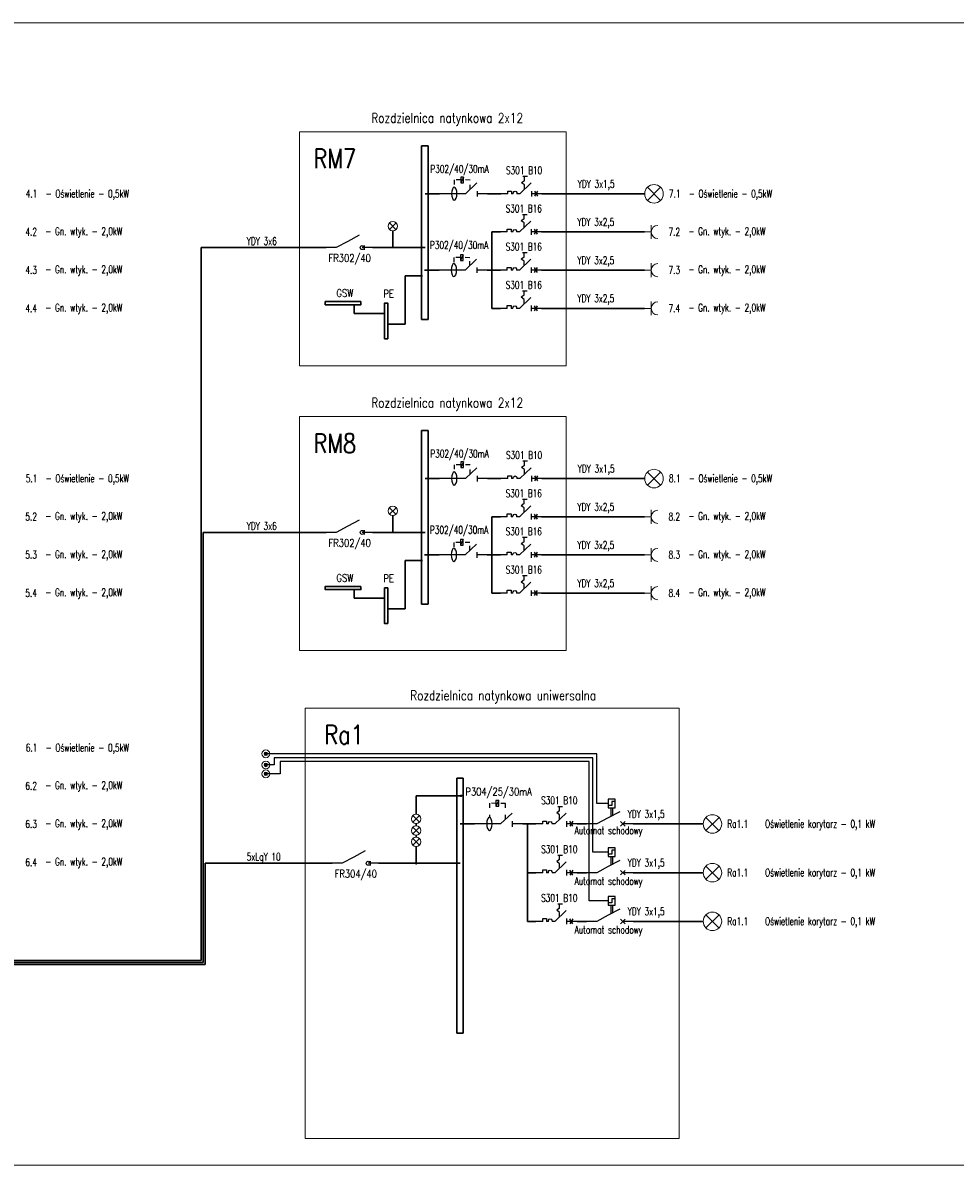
# Model space of a CAD drawing. Header units: millimetres. Extents: x 1575 to 12653, y -3998 to 8126.
# Tile 10 of 11: x 7590 to 10013, y 3456 to 6426. Entities that reach past the tile are written whole.
import ezdxf
from ezdxf.enums import TextEntityAlignment as Align
from ezdxf.lldxf.tags import DXFTag

# ---------------------------------------------------------------- set-up
doc = ezdxf.new("R2010")
doc.units = ezdxf.units.MM
doc.linetypes.add('ACAD_ISO02W100', pattern=[15, 12, -3])
doc.linetypes.add('ACAD_ISO03W100', pattern=[30, 12, -18])
for name, color, linetype, lineweight in [('EE_OPR_SYM', 3, 'Continuous', 15), ('EE_OSP_SYM', 3, 'Continuous', 15), ('Opisy', 30, 'Continuous', 25), ('Prad', 1, 'Continuous', 30), ('PRAD GN', 4, 'ACAD_ISO02W100', 15), ('Prady', 1, 'Continuous', 35), ('przerywana', 254, 'DASHED', 15), ('Ramka', 254, 'Continuous', 15)]:
    doc.layers.add(name, color=color, linetype=linetype, lineweight=lineweight)
doc.layers.add('EE_SYGOCHR_SYM', color=1, linetype='Continuous')
doc.styles.get("Standard").update_dxf_attribs({"font": 'romans.shx'})
tags = doc.linetypes.add('DASHED', pattern=[19.05, 12.7, -6.35]).pattern_tags.tags
tags[6:7] = [DXFTag(74, 4), DXFTag(75, 0), DXFTag(340, '0'), DXFTag(46, 1.0), DXFTag(50, 0.0), DXFTag(44, 0.0), DXFTag(45, 0.0)]
tags[4:5] = [DXFTag(74, 4), DXFTag(75, 0), DXFTag(340, '0'), DXFTag(46, 1.0), DXFTag(50, 0.0), DXFTag(44, 0.0), DXFTag(45, 0.0)]

# ---------------------------------------------------------------- blocks, each defined once
blk = doc.blocks.new('Przyc_dzwon')
at = {"layer": 'EE_OSP_SYM'}
blk.add_hatch(color=256, dxfattribs=at).paths.add_polyline_path([(4.7, 0, 1), (-4.7, 0, 1)])
for radius in [10.1, 4.67]:
    blk.add_circle((0, 0), radius, dxfattribs=at)
blk = doc.blocks.new('Puszka')
at = {"layer": 'PRAD GN'}
blk.add_circle((0, 0), 2, dxfattribs=at)
blk = doc.blocks.new('Gn pojedyncze')
at = {"layer": 'EE_OSP_SYM'}
for p, q in [((0, 0), (12, 0)), ((12, 0), (12, 12)), ((12, 0), (12, -12))]:
    blk.add_line(p, q, dxfattribs=at)
blk.add_arc((23.3, 0), 11.4, 90, 270, dxfattribs=at)

msp = doc.modelspace()

# ---------------------------------------------------------------- linework, layer by layer
at = {"layer": 'EE_OPR_SYM'}
for p, q in [((9213.6, 5964.9), (9247.8, 5998.9)), ((9247.7, 5964.8), (9213.7, 5999)), ((8543.1, 5889.3), (8560.2, 5906.3)), ((8560.1, 5889.3), (8543.1, 5906.3)), ((9213.6, 5224.5), (9247.8, 5258.5)), ((9247.7, 5224.4), (9213.7, 5258.6)), ((8560.1, 5148.9), (8543.1, 5165.9)), ((8543.1, 5148.9), (8560.2, 5165.9)), ((8620.8, 4348.2), (8603.8, 4365.3)), ((8603.8, 4348.2), (8620.8, 4365.2)), ((9399.6, 4326.4), (9365.6, 4360.6)), ((9365.6, 4326.5), (9399.7, 4360.5)), ((8603.8, 4317.7), (8620.8, 4334.8)), ((8620.8, 4317.7), (8603.8, 4334.8)), ((8603.8, 4288.7), (8620.8, 4305.7)), ((8620.8, 4288.7), (8603.8, 4305.7)), ((9399.6, 4199.8), (9365.6, 4234)), ((9365.6, 4199.9), (9399.7, 4233.9)), ((9399.6, 4073.2), (9365.6, 4107.3)), ((9365.6, 4073.2), (9399.7, 4107.3))]:
    msp.add_line(p, q, dxfattribs=at)
for centre, radius in [((9230.7, 5981.9), 24.1), ((8551.6, 5897.8), 12.1), ((9230.7, 5241.5), 24.1), ((8551.6, 5157.4), 12.1), ((8612.3, 4356.7), 12.1), ((9382.6, 4343.5), 24.1), ((8612.3, 4326.3), 12.1), ((8612.3, 4297.2), 12.1), ((9382.6, 4216.9), 24.1), ((9382.6, 4090.3), 24.1)]:
    msp.add_circle(centre, radius, dxfattribs=at)
at = {"layer": 'EE_SYGOCHR_SYM', "linetype": 'ACAD_ISO03W100'}
for p, q in [((8728.7, 6017.9), (8711.6, 6018)), ((8711.6, 6018), (8711.6, 5999.2)), ((8753, 6017.8), (8735.9, 6017.9)), ((8753, 5993.6), (8753, 6017.8)), ((8901.8, 6026.9), (8886.4, 6026.9)), ((8894.1, 6016.1), (8886.4, 6010.7)), ((8894.1, 6005.3), (8886.4, 6010.7)), ((8894.1, 6016.1), (8894.1, 6026.9)), ((8894.1, 5993.6), (8894.1, 6005.3)), ((8900.8, 5927.7), (8885.4, 5927.7)), ((8893.1, 5916.9), (8885.5, 5911.5)), ((8893.1, 5906.1), (8885.5, 5911.5)), ((8893.1, 5916.9), (8893.1, 5927.7)), ((8893.1, 5894.4), (8893.1, 5906.1)), ((8900.8, 5828.4), (8885.4, 5828.4)), ((8893.1, 5817.6), (8893.1, 5828.4)), ((8710.7, 5816.2), (8710.7, 5800.7)), ((8727.8, 5816.1), (8710.7, 5816.2)), ((8752.1, 5815.9), (8735, 5816)), ((8752.1, 5795.1), (8752.1, 5815.9)), ((8893.1, 5817.6), (8885.5, 5812.2)), ((8893.1, 5806.8), (8885.5, 5812.2)), ((8893.1, 5795.1), (8893.1, 5806.8)), ((8900.8, 5729.1), (8885.4, 5729.1)), ((8893.1, 5718.3), (8885.5, 5712.9)), ((8893.1, 5707.5), (8885.5, 5712.9)), ((8893.1, 5718.3), (8893.1, 5729.1)), ((8893.1, 5695.8), (8893.1, 5707.5)), ((8711.6, 5277.6), (8711.6, 5258.8)), ((8728.7, 5277.5), (8711.6, 5277.6)), ((8753, 5277.4), (8735.9, 5277.5)), ((8753, 5253.2), (8753, 5277.4)), ((8901.8, 5286.5), (8886.4, 5286.5)), ((8894.1, 5275.7), (8886.4, 5270.3)), ((8894.1, 5264.9), (8886.4, 5270.3)), ((8894.1, 5275.7), (8894.1, 5286.5)), ((8894.1, 5253.2), (8894.1, 5264.9)), ((8900.8, 5187.2), (8885.4, 5187.2)), ((8893.1, 5176.4), (8885.5, 5171)), ((8893.1, 5165.7), (8885.5, 5171)), ((8893.1, 5176.4), (8893.1, 5187.2)), ((8893.1, 5154), (8893.1, 5165.7)), ((8900.8, 5088), (8885.4, 5088)), ((8893.1, 5077.2), (8893.1, 5088)), ((8727.8, 5075.6), (8710.7, 5075.7)), ((8710.7, 5075.7), (8710.7, 5060.3)), ((8752.1, 5075.5), (8735, 5075.6)), ((8752.1, 5054.7), (8752.1, 5075.5)), ((8893.1, 5077.2), (8885.5, 5071.8)), ((8893.1, 5066.4), (8885.5, 5071.8)), ((8893.1, 5054.7), (8893.1, 5066.4)), ((8900.8, 4988.7), (8885.4, 4988.7)), ((8893.1, 4977.9), (8885.5, 4972.5)), ((8893.1, 4967.1), (8885.5, 4972.5)), ((8893.1, 4977.9), (8893.1, 4988.7)), ((8893.1, 4955.4), (8893.1, 4967.1)), ((8802.9, 4397.2), (8802.9, 4360.8)), ((8820, 4397.1), (8802.9, 4397.2)), ((8844.3, 4396.9), (8827.2, 4397)), ((8844.3, 4355.3), (8844.3, 4396.9)), ((8993, 4388.5), (8977.6, 4388.5)), ((8985.3, 4377.7), (8977.7, 4372.3)), ((8985.3, 4366.9), (8977.7, 4372.3)), ((8985.3, 4377.7), (8985.3, 4388.5)), ((8985.3, 4355.3), (8985.3, 4366.9)), ((8993, 4261.9), (8977.6, 4261.9)), ((8985.3, 4251.1), (8977.7, 4245.7)), ((8985.3, 4251.1), (8985.3, 4261.9)), ((8985.3, 4240.3), (8977.7, 4245.7)), ((8985.3, 4228.6), (8985.3, 4240.3)), ((8993, 4135.3), (8977.6, 4135.3)), ((8985.3, 4124.5), (8985.3, 4135.3)), ((8985.3, 4124.5), (8977.7, 4119.1)), ((8985.3, 4113.7), (8977.7, 4119.1)), ((8985.3, 4102), (8985.3, 4113.7))]:
    msp.add_line(p, q, dxfattribs=at)
at = {"layer": 'EE_SYGOCHR_SYM'}
for p, q in [((8735.9, 6025.2), (8728.7, 6010.6)), ((8770.5, 6010.3), (8740.7, 5981.9)), ((8911.5, 6010.3), (8881.8, 5981.9)), ((8733.5, 5981.9), (8673, 5981.9)), ((8740.7, 5981.9), (8733.5, 5981.9)), ((8771.8, 5974.7), (8771.8, 5989.1)), ((8798.3, 5981.9), (8771.8, 5981.9)), ((8850.4, 5981.9), (8832.2, 5981.9)), ((8850.4, 5981.9), (8850.4, 5989.2)), ((8850.4, 5989.2), (8860.1, 5989.2)), ((8860.1, 5989.2), (8860.1, 5981.9)), ((8864.9, 5981.9), (8860.1, 5981.9)), ((8881.8, 5981.9), (8874.6, 5981.9)), ((8912.9, 5974.7), (8912.9, 5989.1)), ((8939.3, 5981.9), (8912.9, 5981.9)), ((8919.8, 5988.9), (8927.6, 5975.8)), ((8928.2, 5988.9), (8920.3, 5975.8)), ((8910.6, 5911.1), (8880.8, 5882.7)), ((8849.4, 5882.7), (8831.3, 5882.7)), ((8849.4, 5882.7), (8849.4, 5890)), ((8849.4, 5890), (8859.2, 5890)), ((8859.2, 5890), (8859.2, 5882.7)), ((8864, 5882.7), (8859.2, 5882.7)), ((8880.8, 5882.7), (8873.7, 5882.7)), ((8912, 5875.4), (8912, 5889.9)), ((8938.4, 5882.7), (8912, 5882.7)), ((8918.9, 5889.6), (8926.7, 5876.6)), ((8927.2, 5889.6), (8919.4, 5876.6)), ((8434.5, 5858), (8404.7, 5842)), ((8464.3, 5874), (8434.5, 5858)), ((8404.7, 5842), (8378.3, 5842)), ((8498.8, 5842), (8472.3, 5842)), ((8477.6, 5847.6), (8477.6, 5836.2)), ((8735, 5823.3), (8727.8, 5808.7)), ((8769.6, 5811.8), (8739.8, 5783.4)), ((8910.6, 5811.8), (8880.8, 5783.4)), ((8732.6, 5783.4), (8672.1, 5783.4)), ((8739.8, 5783.4), (8732.6, 5783.4)), ((8770.9, 5776.2), (8770.9, 5790.6)), ((8797.4, 5783.4), (8770.9, 5783.4)), ((8849.4, 5783.4), (8831.3, 5783.4)), ((8849.4, 5790.7), (8859.2, 5790.7)), ((8849.4, 5783.4), (8849.4, 5790.7)), ((8859.2, 5790.7), (8859.2, 5783.4)), ((8864, 5783.4), (8859.2, 5783.4)), ((8880.8, 5783.4), (8873.7, 5783.4)), ((8912, 5776.2), (8912, 5790.6)), ((8938.4, 5783.4), (8912, 5783.4)), ((8918.9, 5790.3), (8926.7, 5777.3)), ((8927.2, 5790.3), (8919.4, 5777.3)), ((8910.6, 5712.5), (8880.8, 5684.1)), ((8849.4, 5684.1), (8831.3, 5684.1)), ((8849.4, 5684.1), (8849.4, 5691.4)), ((8849.4, 5691.4), (8859.2, 5691.4)), ((8859.2, 5691.4), (8859.2, 5684.1)), ((8864, 5684.1), (8859.2, 5684.1)), ((8880.8, 5684.1), (8873.7, 5684.1)), ((8912, 5676.9), (8912, 5691.3)), ((8938.4, 5684.1), (8912, 5684.1)), ((8918.9, 5691.1), (8926.7, 5678)), ((8927.2, 5691.1), (8919.4, 5678)), ((8735.9, 5284.8), (8728.7, 5270.2)), ((8770.5, 5269.9), (8740.7, 5241.5)), ((8911.5, 5269.9), (8881.8, 5241.5)), ((8733.5, 5241.5), (8673, 5241.5)), ((8740.7, 5241.5), (8733.5, 5241.5)), ((8771.8, 5234.3), (8771.8, 5248.7)), ((8798.3, 5241.5), (8771.8, 5241.5)), ((8850.4, 5241.5), (8832.2, 5241.5)), ((8850.4, 5248.8), (8860.1, 5248.8)), ((8850.4, 5241.5), (8850.4, 5248.8)), ((8860.1, 5248.8), (8860.1, 5241.5)), ((8864.9, 5241.5), (8860.1, 5241.5)), ((8881.8, 5241.5), (8874.6, 5241.5)), ((8912.9, 5234.3), (8912.9, 5248.7)), ((8939.3, 5241.5), (8912.9, 5241.5)), ((8919.8, 5248.4), (8927.6, 5235.4)), ((8928.2, 5248.4), (8920.3, 5235.4)), ((8910.6, 5170.6), (8880.8, 5142.2)), ((8849.4, 5142.2), (8831.3, 5142.2)), ((8849.4, 5149.6), (8859.2, 5149.6)), ((8849.4, 5142.2), (8849.4, 5149.6)), ((8859.2, 5149.6), (8859.2, 5142.2)), ((8864, 5142.2), (8859.2, 5142.2)), ((8880.8, 5142.2), (8873.7, 5142.2)), ((8912, 5135), (8912, 5149.5)), ((8938.4, 5142.2), (8912, 5142.2)), ((8918.9, 5149.2), (8926.7, 5136.2)), ((8927.2, 5149.2), (8919.4, 5136.2)), ((8434.5, 5117.5), (8404.7, 5101.5)), ((8464.3, 5133.5), (8434.5, 5117.5)), ((8404.7, 5101.5), (8378.3, 5101.5)), ((8498.8, 5101.5), (8472.3, 5101.5)), ((8477.6, 5107.2), (8477.6, 5095.8)), ((8735, 5082.9), (8727.8, 5068.3)), ((8769.6, 5071.4), (8739.8, 5043)), ((8770.9, 5035.8), (8770.9, 5050.2)), ((8849.4, 5043), (8849.4, 5050.3)), ((8849.4, 5050.3), (8859.2, 5050.3)), ((8859.2, 5050.3), (8859.2, 5043)), ((8910.6, 5071.4), (8880.8, 5043)), ((8912, 5035.8), (8912, 5050.2)), ((8918.9, 5049.9), (8926.7, 5036.9)), ((8927.2, 5049.9), (8919.4, 5036.9)), ((8732.6, 5043), (8672.1, 5043)), ((8739.8, 5043), (8732.6, 5043)), ((8797.4, 5043), (8770.9, 5043)), ((8849.4, 5043), (8831.3, 5043)), ((8864, 5043), (8859.2, 5043)), ((8880.8, 5043), (8873.7, 5043)), ((8938.4, 5043), (8912, 5043)), ((8910.6, 4972.1), (8880.8, 4943.7)), ((8849.4, 4943.7), (8831.3, 4943.7)), ((8849.4, 4951), (8859.2, 4951)), ((8849.4, 4943.7), (8849.4, 4951)), ((8859.2, 4951), (8859.2, 4943.7)), ((8864, 4943.7), (8859.2, 4943.7)), ((8880.8, 4943.7), (8873.7, 4943.7)), ((8912, 4936.5), (8912, 4950.9)), ((8938.4, 4943.7), (8912, 4943.7)), ((8918.9, 4950.6), (8926.7, 4937.6)), ((8927.2, 4950.6), (8919.4, 4937.6)), ((9082.1, 4525.9), (8221.8, 4525.9)), ((9072.1, 4515.9), (8243.4, 4515.9)), ((8243.4, 4515.9), (8243.4, 4496.9)), ((9072.1, 4270.3), (9072.1, 4515.9)), ((9082.1, 4396.9), (9082.1, 4525.9)), ((8243.4, 4496.9), (8226.6, 4496.9)), ((9062.1, 4505.9), (8259.1, 4505.9)), ((8259.1, 4505.9), (8259.1, 4473.7)), ((9062.1, 4143.6), (9062.1, 4505.9)), ((8259.1, 4473.7), (8223.6, 4473.7)), ((8827.2, 4404.3), (8820, 4389.7)), ((9111.8, 4396.9), (9082.1, 4396.9)), ((9120.7, 4401.9), (9120.7, 4391.9)), ((9127.5, 4401.9), (9120.7, 4401.9)), ((8861.7, 4371.9), (8832, 4343.5)), ((9002.8, 4371.9), (8973, 4343.5)), ((9141.6, 4375.5), (9111.8, 4359.5)), ((9120.7, 4391.9), (9114, 4391.9)), ((9118.5, 4385.9), (9118.5, 4363.1)), ((9122.6, 4385.9), (9122.6, 4365.3)), ((8824.8, 4343.5), (8764.3, 4343.5)), ((8832, 4343.5), (8824.8, 4343.5)), ((8863.1, 4336.3), (8863.1, 4350.7)), ((8889.6, 4343.5), (8863.1, 4343.5)), ((8941.6, 4343.5), (8923.5, 4343.5)), ((8941.6, 4350.8), (8951.4, 4350.8)), ((8941.6, 4343.5), (8941.6, 4350.8)), ((8951.4, 4350.8), (8951.4, 4343.5)), ((8956.2, 4343.5), (8951.4, 4343.5)), ((8973, 4343.5), (8965.9, 4343.5)), ((9004.2, 4336.3), (9004.2, 4350.7)), ((9030.6, 4343.5), (9004.2, 4343.5)), ((9011.1, 4350.5), (9018.9, 4337.4)), ((9019.4, 4350.5), (9011.6, 4337.4)), ((9082, 4343.5), (9055.6, 4343.5)), ((9111.8, 4359.5), (9082, 4343.5)), ((9155.7, 4349.6), (9143.6, 4337.5)), ((9143.6, 4349.6), (9155.7, 4337.5)), ((9176.1, 4343.5), (9149.6, 4343.5)), ((8450.3, 4257.3), (8420.5, 4241.3)), ((8480.1, 4273.3), (8450.3, 4257.3)), ((9111.8, 4270.3), (9072.1, 4270.3)), ((9141.6, 4248.9), (9111.8, 4232.9)), ((9120.7, 4265.3), (9114, 4265.3)), ((9118.5, 4259.2), (9118.5, 4236.5)), ((9120.7, 4275.2), (9120.7, 4265.3)), ((9127.5, 4275.2), (9120.7, 4275.2)), ((9122.6, 4259.2), (9122.6, 4238.7)), ((8420.5, 4241.3), (8394.1, 4241.3)), ((8514.6, 4241.3), (8488.1, 4241.3)), ((8493.4, 4247), (8493.4, 4235.6)), ((8941.6, 4224.2), (8951.4, 4224.2)), ((8941.6, 4216.9), (8941.6, 4224.2)), ((8951.4, 4224.2), (8951.4, 4216.9)), ((9002.8, 4245.3), (8973, 4216.9)), ((9004.2, 4209.7), (9004.2, 4224.1)), ((9011.1, 4223.8), (9018.9, 4210.8)), ((9019.4, 4223.8), (9011.6, 4210.8)), ((9111.8, 4232.9), (9082, 4216.9)), ((9155.7, 4222.9), (9143.6, 4210.9)), ((9143.6, 4222.9), (9155.7, 4210.9)), ((8941.6, 4216.9), (8923.5, 4216.9)), ((8956.2, 4216.9), (8951.4, 4216.9)), ((8973, 4216.9), (8965.9, 4216.9)), ((9030.6, 4216.9), (9004.2, 4216.9)), ((9082, 4216.9), (9055.6, 4216.9)), ((9176.1, 4216.9), (9149.6, 4216.9)), ((9111.8, 4143.6), (9062.1, 4143.6)), ((9120.7, 4138.7), (9114, 4138.7)), ((9118.5, 4132.6), (9118.5, 4109.9)), ((9127.5, 4148.6), (9120.7, 4148.6)), ((9120.7, 4148.6), (9120.7, 4138.7)), ((9122.6, 4132.6), (9122.6, 4112.1)), ((9002.8, 4118.7), (8973, 4090.3)), ((9111.8, 4106.3), (9082, 4090.3)), ((9141.6, 4122.3), (9111.8, 4106.3)), ((8941.6, 4090.3), (8923.5, 4090.3)), ((8941.6, 4090.3), (8941.6, 4097.6)), ((8941.6, 4097.6), (8951.4, 4097.6)), ((8951.4, 4097.6), (8951.4, 4090.3)), ((8956.2, 4090.3), (8951.4, 4090.3)), ((8973, 4090.3), (8965.9, 4090.3)), ((9004.2, 4083.1), (9004.2, 4097.5)), ((9030.6, 4090.3), (9004.2, 4090.3)), ((9011.1, 4097.2), (9018.9, 4084.2)), ((9019.4, 4097.2), (9011.6, 4084.2)), ((9082, 4090.3), (9055.6, 4090.3)), ((9143.6, 4096.3), (9155.7, 4084.2)), ((9155.7, 4096.3), (9143.6, 4084.2)), ((9176.1, 4090.3), (9149.6, 4090.3))]:
    msp.add_line(p, q, dxfattribs=at)
for points in [[(8728.7, 6010.6), (8735.9, 6010.6), (8735.9, 6025.2), (8728.7, 6025.2)], [(8727.8, 5808.7), (8735, 5808.7), (8735, 5823.3), (8727.8, 5823.3)], [(8728.7, 5270.2), (8735.9, 5270.2), (8735.9, 5284.8), (8728.7, 5284.8)], [(8727.8, 5068.3), (8735, 5068.3), (8735, 5082.9), (8727.8, 5082.9)], [(8820, 4389.7), (8827.2, 4389.7), (8827.2, 4404.3), (8820, 4404.3)], [(9111.8, 4385.9), (9129.6, 4385.9), (9129.6, 4408), (9111.8, 4408)], [(9111.8, 4259.2), (9129.6, 4259.2), (9129.6, 4281.3), (9111.8, 4281.3)], [(9111.8, 4132.6), (9129.6, 4132.6), (9129.6, 4154.7), (9111.8, 4154.7)]]:
    msp.add_lwpolyline(points, close=True, dxfattribs=at)
for centre in [(8472.3, 5842), (8472.3, 5101.5), (8488.1, 4241.3)]:
    msp.add_circle(centre, 5.24, dxfattribs=at)
at = {"layer": 'EE_SYGOCHR_SYM', "extrusion": (0, 0, -1)}
for centre in [(8711.6, 5982.2), (8710.7, 5783.6), (8711.6, 5241.8), (8710.7, 5043.2), (8802.9, 4343.8)]:
    msp.add_ellipse(centre, major_axis=(0, -17), ratio=0.400883, dxfattribs=at)
for centre in [(8869.7, 5981.9), (8868.8, 5882.7), (8868.8, 5783.4), (8868.8, 5684.1), (8869.7, 5241.5), (8868.8, 5142.2), (8868.8, 5043), (8868.8, 4943.7), (8961, 4343.5), (8961, 4216.9), (8961, 4090.3)]:
    msp.add_ellipse(centre, major_axis=(0, 6.74), ratio=0.720448, start_param=4.712389, end_param=7.853982, dxfattribs=at)
at = {"layer": 'Opisy'}
for p, q in [((8583.6, 5643.1), (8583.6, 5643.1)), ((8583.6, 4902.6), (8583.6, 4902.6))]:
    msp.add_line(p, q, dxfattribs=at)
at = {"layer": 'Prad'}
for p, q in [((8643.7, 6106.9), (8626.8, 6106.9)), ((8626.8, 5655.3), (8626.8, 6106.9)), ((8643.7, 5655.3), (8643.7, 6106.9)), ((8673, 5981.9), (8635.5, 5981.9)), ((8798.3, 5981.9), (8810.3, 5981.9)), ((8810.3, 5981.9), (8832.2, 5981.9)), ((8939.3, 5981.9), (9206.6, 5981.9)), ((8551.8, 5885.8), (8551.8, 5842)), ((8831.3, 5882.7), (8809.4, 5882.7)), ((8809.4, 5882.7), (8809.4, 5684.1)), ((8938.4, 5882.7), (9205.7, 5882.7)), ((8054, 5842), (8378.3, 5842)), ((8054, 5842), (8054, 3988.5)), ((8498.8, 5842), (8635.8, 5842)), ((8583.6, 5769), (8628.6, 5769)), ((8583.6, 5643.1), (8583.6, 5769)), ((8672.1, 5783.4), (8634.6, 5783.4)), ((8797.4, 5783.4), (8809.4, 5783.4)), ((8831.3, 5783.4), (8809.4, 5783.4)), ((8938.4, 5783.4), (9205.7, 5783.4)), ((8451.1, 5670.9), (8451.1, 5693.5)), ((8831.3, 5684.1), (8809.4, 5684.1)), ((8938.4, 5684.1), (9205.7, 5684.1)), ((8530.3, 5670.9), (8451.1, 5670.9)), ((8583.6, 5643.1), (8538.5, 5643.1)), ((8643.7, 5655.3), (8626.8, 5655.3)), ((8626.8, 4914.9), (8626.8, 5366.5)), ((8643.7, 5366.5), (8626.8, 5366.5)), ((8643.7, 4914.9), (8643.7, 5366.5)), ((8673, 5241.5), (8635.5, 5241.5)), ((8798.3, 5241.5), (8810.3, 5241.5)), ((8810.3, 5241.5), (8832.2, 5241.5)), ((8939.3, 5241.5), (9206.6, 5241.5)), ((8551.8, 5145.4), (8551.8, 5101.5)), ((8809.4, 5142.2), (8809.4, 4943.7)), ((8831.3, 5142.2), (8809.4, 5142.2)), ((8938.4, 5142.2), (9205.7, 5142.2)), ((8059, 5101.5), (8378.3, 5101.5)), ((8059, 5101.5), (8059, 3983.5)), ((8498.8, 5101.5), (8635.8, 5101.5)), ((8583.6, 4902.6), (8583.6, 5028.6)), ((8583.6, 5028.6), (8628.6, 5028.6)), ((8672.1, 5043), (8634.6, 5043)), ((8797.4, 5043), (8809.4, 5043)), ((8831.3, 5043), (8809.4, 5043)), ((8938.4, 5043), (9205.7, 5043)), ((8451.1, 4930.5), (8451.1, 4953.1)), ((8530.3, 4930.5), (8451.1, 4930.5)), ((8831.3, 4943.7), (8809.4, 4943.7)), ((8938.4, 4943.7), (9205.7, 4943.7)), ((8583.6, 4902.6), (8538.5, 4902.6)), ((8643.7, 4914.9), (8626.8, 4914.9)), ((8718.1, 3799.9), (8718.1, 4462.6)), ((8734.9, 4462.6), (8718.1, 4462.6)), ((8734.9, 3799.9), (8734.9, 4462.6)), ((8729.3, 4416.8), (8612.4, 4416.8)), ((8612.4, 4368.8), (8612.4, 4416.8)), ((8612.4, 4356.8), (8612.4, 4356.6)), ((8612.4, 4344.7), (8612.4, 4338.3)), ((8764.3, 4343.5), (8726.8, 4343.5)), ((8889.6, 4343.5), (8923.5, 4343.5)), ((8901.6, 4343.5), (8901.6, 4090.3)), ((8901.6, 4343.5), (8923.5, 4343.5)), ((9030.6, 4343.5), (9055.6, 4343.5)), ((9176.1, 4343.5), (9358.5, 4343.5)), ((8612.4, 4326.4), (8612.4, 4326.1)), ((8612.4, 4314.2), (8612.4, 4309.3)), ((8612.4, 4297.3), (8612.4, 4297.1)), ((8612.4, 4285.1), (8612.4, 4241.3)), ((8064, 4241.3), (8394.1, 4241.3)), ((8064, 4241.3), (8064, 3978.5)), ((8514.6, 4241.3), (8727, 4241.3)), ((8901.6, 4216.9), (8923.5, 4216.9)), ((9030.6, 4216.9), (9055.6, 4216.9)), ((9176.1, 4216.9), (9358.5, 4216.9)), ((8901.6, 4090.3), (8923.5, 4090.3)), ((9030.6, 4090.3), (9055.6, 4090.3)), ((9176.1, 4090.3), (9358.5, 4090.3)), ((8059, 3983.5), (4591.2, 3983.5)), ((8054, 3988.5), (4596.2, 3988.5)), ((8064, 3978.5), (4586.2, 3978.5)), ((8734.9, 3799.9), (8718.1, 3799.9))]:
    msp.add_line(p, q, dxfattribs=at)
for points in [[(8469, 5701.7), (8469, 5693.5), (8376.3, 5693.5), (8376.3, 5701.7)], [(8538.5, 5605), (8530.3, 5605), (8530.3, 5697.7), (8538.5, 5697.7)], [(8469, 4961.3), (8469, 4953.1), (8376.3, 4953.1), (8376.3, 4961.3)], [(8538.5, 4864.5), (8530.3, 4864.5), (8530.3, 4957.3), (8538.5, 4957.3)]]:
    msp.add_lwpolyline(points, close=True, dxfattribs=at)
at = {"layer": 'przerywana', "linetype": 'Continuous', "ltscale": 20}
for points in [[(8309.6, 5535), (9002.7, 5535), (9002.7, 6143.1), (8309.6, 6143.1)], [(8309.6, 4794.6), (9002.7, 4794.6), (9002.7, 5402.7), (8309.6, 5402.7)], [(8324, 3525.7), (9295.7, 3525.7), (9295.7, 4644.8), (8324, 4644.8)]]:
    msp.add_lwpolyline(points, close=True, dxfattribs=at)
at = {"layer": 'Ramka', "elevation": 0}
msp.add_lwpolyline([(2421.9, 3456.4), (11121.5, 3456.4), (11121.5, 6426.4), (2421.9, 6426.4)], close=True, dxfattribs=at)

# ---------------------------------------------------------------- block references
at = {"layer": 'Prad', "xscale": 1.5, "yscale": 1.5, "zscale": 1.5}
for p in [(9205.7, 5882.7), (9205.7, 5783.4), (9205.7, 5684.1), (9205.7, 5142.2), (9205.7, 5043), (9205.7, 4943.7)]:
    msp.add_blockref('Gn pojedyncze', p, dxfattribs=at)
at = {"layer": 'Prad'}
for p in [(8729.3, 4416.8), (8612.4, 4241.3)]:
    msp.add_blockref('Puszka', p, dxfattribs=at)
at = {"layer": 'Prady'}
for p in [(8221.8, 4525.9), (8221.8, 4497), (8221.8, 4473.8)]:
    msp.add_blockref('Przyc_dzwon', p, dxfattribs=at)

# ---------------------------------------------------------------- texts
at = {"width": 0.796313}
for s, height, p in [('Rozdzielnica natynkowa 2x12', 25, (8496.2, 6191.8)), ('FR302/40', 20, (8384.8, 5824.8)), ('GSW', 20, (8405.3, 5733.8)), ('PE', 20, (8527.3, 5732.6)), ('Rozdzielnica natynkowa 2x12', 25, (8496.2, 5451.4)), ('FR302/40', 20, (8384.8, 5084.3)), ('GSW', 20, (8405.3, 4993.4)), ('PE', 20, (8527.3, 4992.2)), ('Rozdzielnica natynkowa uniwersalna', 25, (8597.4, 4690.2)), ('P304/25/30mA', 20, (8740.6, 4437.6)), ('FR304/40', 20, (8400.6, 4224.1))]:
    msp.add_text(s, height=height, dxfattribs=at).set_placement(p, align=Align.TOP_LEFT)
at = {"layer": 'Opisy', "width": 0.7}
for s, p in [('P302/40/30mA', (8649.4, 6056.8)), ('S301 B10', (8846, 6053)), ('S301 B16', (8845.1, 5953.7)), ('P302/40/30mA', (8648.4, 5858.7)), ('S301 B16', (8845.1, 5854.4)), ('S301 B16', (8845.1, 5755.2)), ('P302/40/30mA', (8649.4, 5316.4)), ('S301 B10', (8846, 5312.5)), ('S301 B16', (8845.1, 5213.3)), ('P302/40/30mA', (8648.4, 5118.3)), ('S301 B16', (8845.1, 5114)), ('S301 B16', (8845.1, 5014.7)), ('S301 B10', (8937.3, 4414.6)), ('Automat schodowy', (9024.3, 4336.8)), ('S301 B10', (8937.3, 4287.9)), ('Automat schodowy', (9024.3, 4205.3)), ('S301 B10', (8937.3, 4161.3)), ('Automat schodowy', (9024.3, 4078.7))]:
    msp.add_text(s, height=20, dxfattribs=at).set_placement(p, align=Align.TOP_LEFT)
for s, p in [('YDY 3x1,5', (9032.4, 5997.7)), ('4.1', (7597.9, 5972.3)), ('- Oświetlenie - 0,5kW', (7649.6, 5972.3)), ('7.1', (9269.4, 5972.3)), ('- Oświetlenie - 0,5kW', (9321.1, 5972.3)), ('YDY 3x2,5', (9031.5, 5898.4)), ('4.2', (7596.9, 5873.1)), ('- Gn. wtyk. - 2,0kW', (7648.6, 5874.6)), ('7.2', (9268.5, 5873.1)), ('- Gn. wtyk. - 2,0kW', (9320.2, 5874.6)), ('YDY 3x6', (8172.2, 5848.8)), ('4.3', (7596.9, 5773.8)), ('- Gn. wtyk. - 2,0kW', (7648.6, 5775.3)), ('YDY 3x2,5', (9031.5, 5799.1)), ('7.3', (9268.5, 5773.8)), ('- Gn. wtyk. - 2,0kW', (9320.2, 5775.3)), ('YDY 3x2,5', (9031.5, 5699.9)), ('4.4', (7596.9, 5674.5)), ('- Gn. wtyk. - 2,0kW', (7648.6, 5676.1)), ('7.4', (9268.5, 5674.5)), ('- Gn. wtyk. - 2,0kW', (9320.2, 5676.1)), ('YDY 3x1,5', (9032.4, 5257.2)), ('5.1', (7597.9, 5231.9)), ('- Oświetlenie - 0,5kW', (7649.6, 5231.9)), ('8.1', (9269.4, 5231.9)), ('- Oświetlenie - 0,5kW', (9321.1, 5231.9)), ('YDY 3x2,5', (9031.5, 5158)), ('5.2', (7596.9, 5132.7)), ('- Gn. wtyk. - 2,0kW', (7648.6, 5134.2)), ('8.2', (9268.5, 5132.7)), ('- Gn. wtyk. - 2,0kW', (9320.2, 5134.2)), ('YDY 3x6', (8172.2, 5108.4)), ('YDY 3x2,5', (9031.5, 5058.7)), ('5.3', (7596.9, 5033.4)), ('- Gn. wtyk. - 2,0kW', (7648.6, 5034.9)), ('8.3', (9268.5, 5033.4)), ('- Gn. wtyk. - 2,0kW', (9320.2, 5034.9)), ('YDY 3x2,5', (9031.5, 4959.4)), ('5.4', (7596.9, 4934.1)), ('- Gn. wtyk. - 2,0kW', (7648.6, 4935.7)), ('8.4', (9268.5, 4934.1)), ('- Gn. wtyk. - 2,0kW', (9320.2, 4935.7)), ('6.1', (7597.9, 4531.9)), ('- Oświetlenie - 0,5kW', (7649.6, 4531.9)), ('- Gn. wtyk. - 2,0kW', (7648.6, 4434.2)), ('6.2', (7596.9, 4432.6)), ('YDY 3x1,5', (9162.2, 4359.3)), ('6.3', (7596.9, 4333.4)), ('- Gn. wtyk. - 2,0kW', (7648.6, 4334.9)), ('Ra1.1', (9421.3, 4333.9)), (' Oświetlenie korytarz - 0,1 kW', (9509.6, 4333.9)), ('6.4', (7596.9, 4234.1)), ('- Gn. wtyk. - 2,0kW', (7648.6, 4235.6)), ('5xLgY 10', (8172.2, 4248.2)), ('YDY 3x1,5', (9162.2, 4232.6)), ('Ra1.1', (9421.3, 4207.3)), (' Oświetlenie korytarz - 0,1 kW', (9509.6, 4207.3)), ('YDY 3x1,5', (9162.2, 4106)), ('Ra1.1', (9421.3, 4080.7)), (' Oświetlenie korytarz - 0,1 kW', (9509.6, 4080.7))]:
    msp.add_text(s, height=20, dxfattribs=at).set_placement(p)
at = {"layer": 'Prad', "width": 0.796313}
for s, p in [('RM7', (8345.6, 6098.5)), ('RM8', (8345.6, 5358.1)), ('Ra1', (8373.7, 4600.8))]:
    msp.add_text(s, height=50, dxfattribs=at).set_placement(p, align=Align.TOP_LEFT)

doc.saveas('drawing.dxf')
